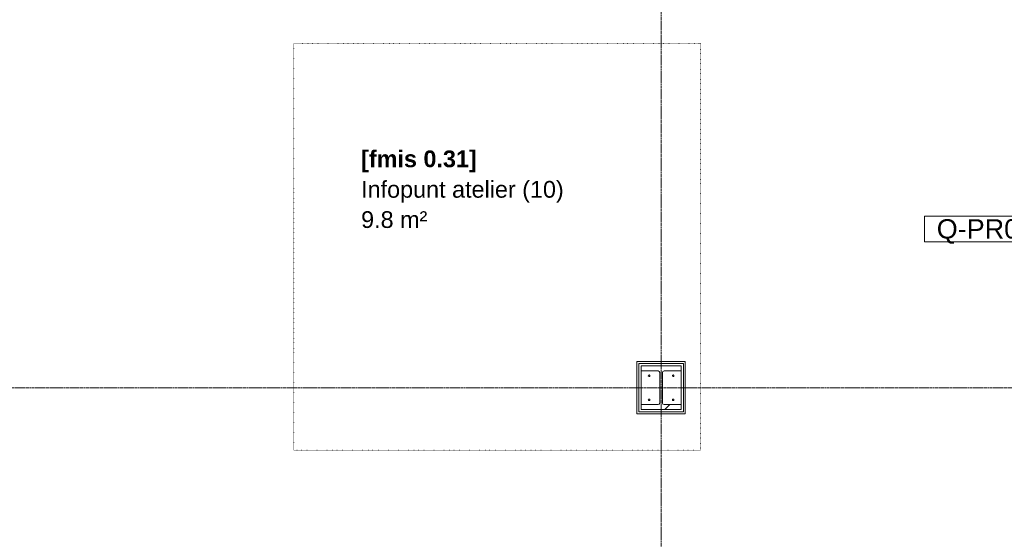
# Model space of a CAD drawing. Header units: millimetres. Extents: x 522 to 75900, y -25803 to 58941.
# Tile 59 of 134: x 35615 to 43267, y 16022 to 20060. Entities that reach past the tile are written whole.
import ezdxf

# ---------------------------------------------------------------- set-up
doc = ezdxf.new("R2010")
doc.units = ezdxf.units.MM
for name, pattern in [('Dot', [4.7625, 0, -4.7625]), ('Dot 2mm', [2, 0, -2]), ('Grid Line', [22.225, 12.7, -3.175, 3.175, -3.175])]:
    doc.linetypes.add(name, pattern=pattern)
for name, color, linetype, lineweight in [('00_Algemeen', 7, 'Dot', 9), ('22_Metselwerk', 7, 'Continuous', 9), ('25_Metaalconstructiewerk', 7, 'Continuous', 9)]:
    doc.layers.add(name, color=color, linetype=linetype, lineweight=lineweight)
doc.styles.add('Arial_1', font='arial.ttf', dxfattribs={"height": 130})
doc.styles.add('Arial_3', font='arial.ttf', dxfattribs={"height": 150})
doc.styles.add('Arial_B', font='arialbd.ttf', dxfattribs={"height": 130})
pattern_1 = [(90, (0, 0), (-200, 1e-14), [])]

# ---------------------------------------------------------------- blocks, each defined once
blk = doc.blocks.new('28_SCO_TLB_IN_steel S355_HEM - HE300M-V16-100 - Plattegrond - Begane grond')
at = {"layer": '25_Metaalconstructiewerk', "lineweight": 13}
h = blk.add_hatch(dxfattribs=at)
h.set_pattern_fill('FP_137', color=256, style=0, pattern_type=2)
h.set_pattern_definition([(45, (-40600, -17200), (-500, 500), []), (45, (-40430, -17200), (-500, 500), []), (45, (-40420, -17200), (-500, 500), []), (45, (-40410, -17200), (-500, 500), []), (45, (-40400, -17200), (-500, 500), []), (45, (-40390, -17200), (-500, 500), []), (45, (-40380, -17200), (-500, 500), []), (45, (-40370, -17200), (-500, 500), [])])
h.paths.add_polyline_path([(-155, -170), (155, -170), (155, -131), (22.5, -131), (14, -127.5), (10.5, -119), (10.5, 119), (14, 127.5), (22.5, 131), (155, 131), (155, 170), (-155, 170), (-155, 131), (-19.7, 129.8), (-14, 127.5), (-10.5, 119), (-10.5, -119), (-14, -127.5), (-22.5, -131), (-155, -131)], flags=0)
for p, q in [((155, 170), (-155, 170)), ((-155, 170), (-155, 131)), ((155, 131), (155, 170)), ((-155, 131), (-22.5, 131)), ((-10.5, 119), (-10.5, -119)), ((10.5, -119), (10.5, 119)), ((22.5, 131), (155, 131)), ((-22.5, -131), (-155, -131)), ((-155, -131), (-155, -170)), ((155, -131), (22.5, -131)), ((155, -170), (155, -131)), ((-155, -170), (155, -170))]:
    blk.add_line(p, q, dxfattribs=at)
for centre, start, end in [((-22.5, 119), 0, 90), ((22.5, 119), 90, 180), ((-22.5, -119), 270, 0), ((22.5, -119), 180, 270)]:
    blk.add_arc(centre, 12, start, end, dxfattribs=at)
blk = doc.blocks.new('28_ARC_staal - bevestiging - voetplaat 4 ankers lxbxt_f - 500x500x20 stelruimte 20 200-200 inboordiepte 500-3222366-100 - Plattegrond - Begane grond')
at = {"layer": '25_Metaalconstructiewerk', "lineweight": 13}
for centre, start, end in [((-93.9, 93.9), 0, 180), ((-93.9, 93.9), 180, 360), ((93.9, 93.9), 0, 180), ((93.9, 93.9), 180, 360), ((-93.9, -93.9), 0, 180), ((-93.9, -93.9), 180, 360), ((93.9, -93.9), 0, 180), ((93.9, -93.9), 180, 360)]:
    blk.add_arc(centre, 6, start, end, dxfattribs=at)
blk = doc.blocks.new('FRA_R12_AWT_CON_Betonwerk_R20_rvt-1-100 - Plattegrond - Begane grond')
at = {"lineweight": 13}
blk.add_blockref('28_SCO_TLB_IN_steel S355_HEM - HE300M-V16-100 - Plattegrond - Begane grond', (40600, 17200), dxfattribs=at)
at = {"lineweight": 13, "rotation": 89.99999999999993}
blk.add_blockref('28_ARC_staal - bevestiging - voetplaat 4 ankers lxbxt_f - 500x500x20 stelruimte 20 200-200 inboordiepte 500-3222366-100 - Plattegrond - Begane grond', (40600, 17200), dxfattribs=at)
blk = doc.blocks.new('00_TAG-WA_wall tag_BAR - Type Mark_10x2_rotate-8638253-100 - Plattegrond - Begane grond')
at = {"layer": '00_Algemeen', "linetype": 'Continuous'}
blk.add_hatch(color=256, dxfattribs=at).paths.add_polyline_path([(0, 12), (1, 10), (-1, 10)], flags=0)
for p, q in [((0, 12), (-1, 10)), ((1, 10), (0, 12)), ((-1, 10), (1, 10)), ((-1, 10), (-1, 0)), ((1, 10), (-1, 10)), ((1, 0), (1, 10)), ((-1, 0), (1, 0))]:
    blk.add_line(p, q, dxfattribs=at)

msp = doc.modelspace()

# ---------------------------------------------------------------- hatches: boundary and pattern name
at = {"layer": '22_Metselwerk', "true_color": 0x808080}
h = msp.add_hatch(dxfattribs=at)
h.set_pattern_fill('FP_391', color=8, style=0, pattern_type=2)
h.set_pattern_definition(pattern_1)
h.paths.add_polyline_path([(40773, 17388), (40773, 17403), (40412, 17403), (40412, 17388), (40755, 17388)], flags=0)
h = msp.add_hatch(dxfattribs=at)
h.set_pattern_fill('FP_391', color=8, style=0, pattern_type=2)
h.set_pattern_definition(pattern_1)
h.paths.add_polyline_path([(40755, 17370), (40755, 17388), (40427, 17388), (40427, 17370), (40622.5, 17370)], flags=0)
h = msp.add_hatch(dxfattribs=at)
h.set_pattern_fill('FP_391', color=8, style=0, pattern_type=2)
h.set_pattern_definition(pattern_1)
h.paths.add_polyline_path([(40445, 16997), (40773, 16997), (40773, 17012), (40427, 17012), (40427, 16997)], flags=0)
h = msp.add_hatch(dxfattribs=at)
h.set_pattern_fill('FP_391', color=8, style=0, pattern_type=2)
h.set_pattern_definition(pattern_1)
h.paths.add_polyline_path([(40622.5, 17012), (40755, 17012), (40755, 17030), (40445, 17030), (40445, 17012), (40580.3, 17012)], flags=0)

# ---------------------------------------------------------------- linework, layer by layer
at = {"layer": '00_Algemeen', "color": 16, "linetype": 'Grid Line', "true_color": 0x800000}
for p, q in [((40600, 4084), (40600, 58341)), ((5086.3, 17200), (57181.4, 17200))]:
    msp.add_line(p, q, dxfattribs=at)
at = {"layer": '00_Algemeen', "linetype": 'Dot 2mm'}
for p, q in [((40905, 19875.1), (37745, 19875.1)), ((37745, 19875.1), (37745, 16715.1)), ((40905, 16715.1), (40905, 19875.1)), ((37745, 16715.1), (40905, 16715.1))]:
    msp.add_line(p, q, dxfattribs=at)
at = {"layer": '22_Metselwerk'}
for p, q in [((40412, 17403), (40412, 16997)), ((40788, 17403), (40412, 17403)), ((40427, 17012), (40427, 17388)), ((40427, 17388), (40773, 17388)), ((40773, 17388), (40773, 17012)), ((40788, 16997), (40788, 17403)), ((40445, 17069), (40445, 17331)), ((40755, 17331), (40755, 17069)), ((40412, 16997), (40788, 16997)), ((40773, 17012), (40427, 17012))]:
    msp.add_line(p, q, dxfattribs=at)

# ---------------------------------------------------------------- block references
at = {"lineweight": 5}
msp.add_blockref('FRA_R12_AWT_CON_Betonwerk_R20_rvt-1-100 - Plattegrond - Begane grond', (0, 0), dxfattribs=at)
at = {"layer": '00_Algemeen', "linetype": 'Continuous', "xscale": 99.99999999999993, "yscale": 99.99999999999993, "zscale": 99.99999999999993, "rotation": 270}
msp.add_blockref('00_TAG-WA_wall tag_BAR - Type Mark_10x2_rotate-8638253-100 - Plattegrond - Begane grond', (42648.2, 18432.6), dxfattribs=at)

# ---------------------------------------------------------------- texts
at = {"layer": '00_Algemeen', "color": 5, "linetype": 'Continuous', "true_color": 0x0000ff, "insert": (38268.6, 19043.7), "char_height": 130, "width": 1098.312, "attachment_point": 1, "style": 'Arial_B'}
msp.add_mtext('[fmis 0.31]', dxfattribs=at)
at = {"layer": '00_Algemeen', "linetype": 'Continuous', "attachment_point": 1}
for s, insert, char_height, width, style in [('Infopunt atelier (10)', (38268.6, 18806.7), 130, 1891.982, 'Arial_1'), ('9.8 m²', (38268.6, 18571.7), 130, 617.299, 'Arial_1'), ('9.8 m²', (38268.6, 18571.7), 130, 617.299, 'Arial_1'), ('Q-PR02', (42742.2, 18509.6), 150, 929.957, 'Arial_3')]:
    msp.add_mtext(s, dxfattribs=dict(at, insert=insert, char_height=char_height, width=width, style=style))

doc.saveas('drawing.dxf')
